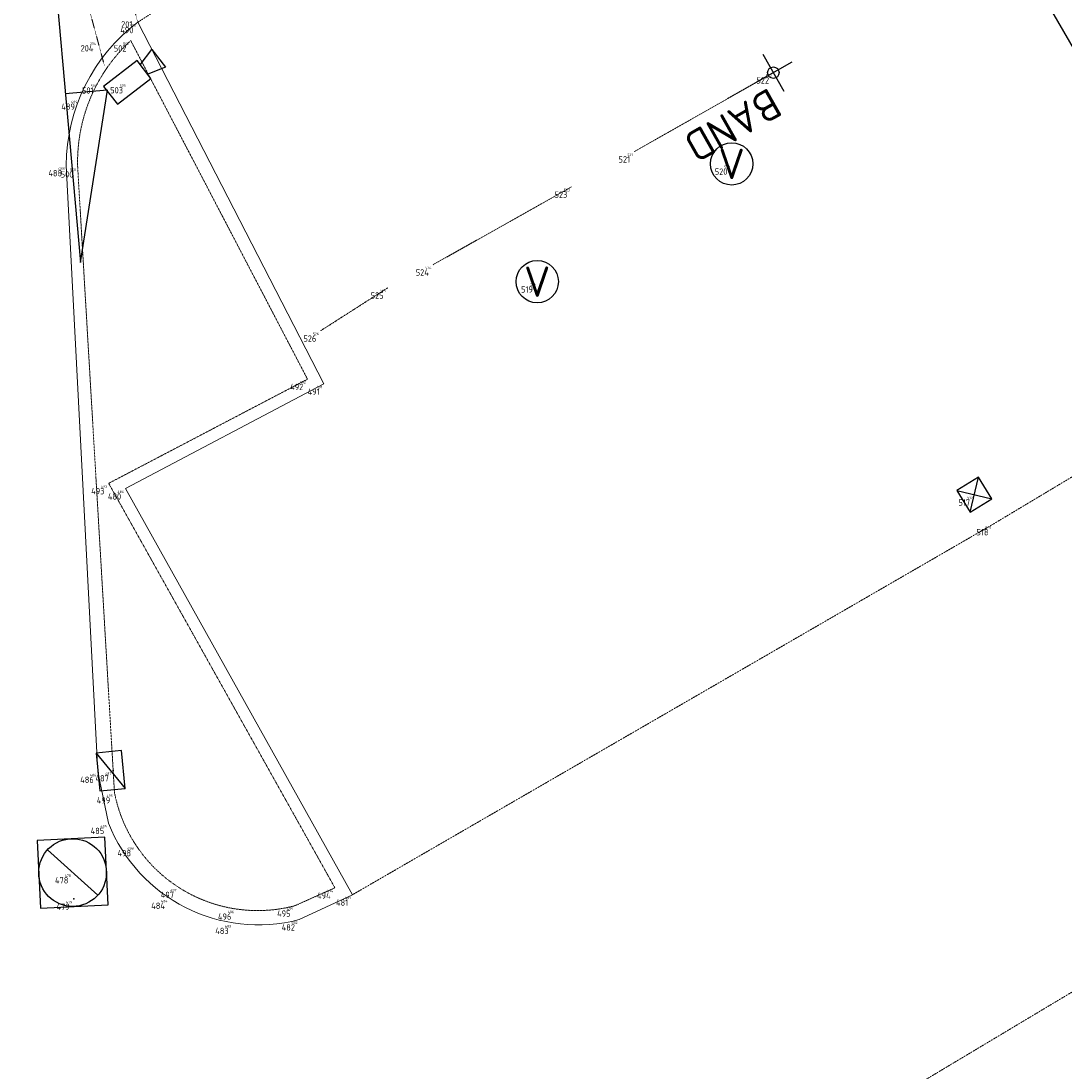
# Model space of a CAD drawing. Header units: millimetres. Extents: x 109167 to 931660, y 98993 to 321604.
# Tile 23 of 39: x 742028 to 754349, y 209606 to 222007. Entities that reach past the tile are written whole.
import ezdxf
from ezdxf.enums import TextEntityAlignment as Align

# ---------------------------------------------------------------- set-up
doc = ezdxf.new("R2010")
doc.units = ezdxf.units.MM
for name, pattern in [('AM-AS', [16, 10, -2, 2, -2]), ('XX-DASHDOT', [10, 3, -2, 0, -2, 3]), ('XX-HIDDEN', [4, 2, -2])]:
    doc.linetypes.add(name, pattern=pattern)
for name, color, linetype in [('B-ME-AL-SITUATIEMETING-S', 7, 'Continuous'), ('B-WE-AL-PROFIELLOCATIE-S', 7, 'Continuous'), ('B-WE-AL-SITUATIEMETING-S', 7, 'Continuous'), ('X-XX-AL-MEETPUNT_DATA_PUNTNUMMER-T18', 7, 'Continuous')]:
    doc.layers.add(name, color=color, linetype=linetype)
for name, color, linetype, lineweight in [('B-WE-AM-AS_HULPLIJN-G', 130, 'AM-AS', 18), ('B-WE-IE-MEUBILAIR_WEGMEUBILAIR_CAMERA-S', 7, 'Continuous', 25), ('B-WE-IE-MEUBILAIR_WEGMEUBILAIR_VERKEERSBORD-S', 7, 'Continuous', 25), ('B-WE-RI-HWA_KOLK-S', 150, 'Continuous', 25), ('B-WE-RI-PUT_BETON-S', 7, 'Continuous', 25), ('B-WE-VH-KANTOPSLUITING_ACHTERKANTBAND-G', 40, 'XX-DASHDOT', 18), ('B-WE-VH-KANTVERHARDING-G', 40, 'Continuous', 18), ('B-WE-VH-MATERIAALGRENS-G', 7, 'XX-HIDDEN', 18), ('X-XX-AL-ALGEMEEN-S', 7, 'Continuous', 25), ('X-XX-AL-MEETPUNT-S', 7, 'Continuous', 25)]:
    doc.layers.add(name, color=color, linetype=linetype, lineweight=lineweight)
doc.styles.add('NLCS-ISO-ANNOTATIVE-T18', font='NLCS-ISO.ttf', dxfattribs={"height": 1.8})
doc.styles.add('NLCS-ISO-M1000-T18', font='NLCS-ISO.ttf', dxfattribs={"height": 1.8})

# ---------------------------------------------------------------- blocks, each defined once
blk = doc.blocks.new('SAL-MEETPUNT_MARKER-SO')
at = {"layer": 'X-XX-AL-MEETPUNT_DATA_PUNTNUMMER-T18', "style": 'NLCS-ISO-ANNOTATIVE-T18'}
blk.add_attdef('PUNTID', text='', height=1.5, dxfattribs=at).set_placement((-1, -2.59), align=Align.RIGHT)
blk = doc.blocks.new('B-SRI-PUT_BETON-SO')
blk.add_line((-1.414, -1.414), (1.414, 1.414))
at = {"lineweight": -3, "flags": 128}
blk.add_lwpolyline([(2, -2), (2, 2), (-2, 2), (-2, -2)], close=True, dxfattribs=at)
at = {"lineweight": -3}
blk.add_circle((0, 0), 2, dxfattribs=at)
blk = doc.blocks.new('SAL-MEETPUNT_DUMMY-SO')
at = {"color": 0}
blk.add_point((0, 0), dxfattribs=at)
blk = doc.blocks.new('B-SRI-KOLK_TROTTOIR-SO')
at = {"color": 0, "flags": 128}
blk.add_lwpolyline([(1.5, 1.125), (0, 1.125), (0, -1.125), (1.5, -1.125)], close=True, dxfattribs=at)
blk.add_lwpolyline([(0, 1.125), (1.5, -1.125)], dxfattribs=at)
blk = doc.blocks.new('SIE-WEG_CAMERA-SO')
at = {"flags": 128}
blk.add_lwpolyline([(-1.25, -0.663), (1.25, -0.663), (1.25, 0.663), (-1.25, 0.663)], close=True, dxfattribs=at)
blk.add_lwpolyline([(1.25, 0.356), (2.34, 0.663), (2.34, -0.663), (1.25, -0.356)], dxfattribs=at)
blk = doc.blocks.new('B-SRI-KOLK_STRAAT-SO')
at = {"color": 0, "flags": 128}
blk.add_lwpolyline([(-0.75, -0.75), (0.75, -0.75), (0.75, 0.75), (-0.75, 0.75)], close=True, dxfattribs=at)
for points in [[(-0.75, -0.75), (0.75, 0.75)], [(0.75, -0.75), (-0.75, 0.75)]]:
    blk.add_lwpolyline(points, dxfattribs=at)
blk = doc.blocks.new('SIE-WEG_VERKEERSBORD-SO')
blk.add_circle((0, 0), 1.25)
at = {"lineweight": 18, "style": 'NLCS-ISO-M1000-T18'}
blk.add_text('V', height=1.8, dxfattribs=at).set_placement((0, 0), align=Align.MIDDLE_CENTER)
blk.add_attdef('TYPE', text='', height=1.8, dxfattribs=at).set_placement((0, 1.25), align=Align.BOTTOM_CENTER)
blk = doc.blocks.new('SAL-ALGEMEEN_MARKER-SO')
at = {"color": 0}
for p, q in [((0, -1.25), (0, 1.25)), ((-1.25, 0), (1.25, 0))]:
    blk.add_line(p, q, dxfattribs=at)
blk.add_circle((0, 0), 0.338, dxfattribs=at)
at = {"color": 0, "lineweight": 18, "style": 'NLCS-ISO-M1000-T18'}
blk.add_attdef('TEXT', (0.625, 0.625), '', height=1.8, dxfattribs=at)
blk = doc.blocks.new('SAL-PROFIEL_LOCATIE_LINKS-SO')
at = {"color": 0, "linetype": 'ByBlock', "lineweight": -2}
blk.add_lwpolyline([(0, 0), (0, 5), (-0.5, 3), (0, 3)], dxfattribs=at)
at = {"color": 0, "linetype": 'ByBlock', "lineweight": -2, "style": 'NLCS-ISO-ANNOTATIVE-T18'}
blk.add_attdef('PROFNUMMER', text='', height=1.8, dxfattribs=at).set_placement((-1, 0), align=Align.MIDDLE_RIGHT)

msp = doc.modelspace()

# ---------------------------------------------------------------- linework, layer by layer
at = {"layer": 'B-WE-AL-PROFIELLOCATIE-S', "elevation": 443.6}
msp.add_lwpolyline([(741412.7, 244153.4), (787583.5, 164627)], dxfattribs=at)
at = {"layer": 'B-WE-AM-AS_HULPLIJN-G'}
for points in [[(749273.1, 220463.9, 245.7), (750915.1, 221397, 270.1)], [(748531, 220047.2, 273.6), (746895.9, 219128.6, 262.1)], [(746361.9, 218856.6, 265.2), (745566.6, 218348, 232.8)]]:
    msp.add_polyline3d(points, dxfattribs=at)
at = {"layer": 'B-WE-VH-KANTOPSLUITING_ACHTERKANTBAND-G'}
for points in [[(743324.4, 221775.1, 435.9), (745412.7, 217776.4, 368.4)], [(743132.3, 212894.7, 230.1), (742697.4, 220287.2, 400.9)], [(745412.7, 217776.4, 368.4), (743063.9, 216546.5, 323.6), (745736.1, 211769.6, 258.9), (745262.1, 211557.6, 254.7)]]:
    msp.add_polyline3d(points, dxfattribs=at)
for centre, radius, start, end in [((744646.2, 220342.1, 400.9), 1949.5, 132.68676, 181.61219), ((744823, 213222.9, 230.1), 1722.2, 190.98473, 284.77362)]:
    msp.add_arc(centre, radius, start, end, dxfattribs=at)
at = {"layer": 'B-WE-VH-KANTVERHARDING-G'}
for points in [[(743406.8, 221991.4, 319.9), (745607.1, 217720.8, 252.1), (743261.4, 216483.6, 213.3)], [(743060.8, 212533.7, 132.1), (742937.2, 213137.5, 107.8), (742563.6, 220301.3, 281.9)], [(743261.4, 216483.6, 213.3), (745943.2, 211687.6, 89.9), (745314.3, 211394.3, 99)]]:
    msp.add_polyline3d(points, dxfattribs=at)
for centre, radius, start, end in [((744680.3, 220300.7, 281.9), 2116.7, 126.98751, 179.98278), ((744831, 213236.5, 132.1), 1904.5, 201.65391, 284.70254)]:
    msp.add_arc(centre, radius, start, end, dxfattribs=at)
at = {"layer": 'B-WE-VH-MATERIAALGRENS-G'}
for points in [[(743406.8, 221991.4, 319.9), (748279.6, 225136.1, 339.1), (757806.9, 230859.5, 350.1), (765155.8, 235133.3, 318.8), (766095.9, 234901.5, 316.9), (766402.8, 234551.7, 306.1), (770498.9, 227819.2, 123.5), (770747.5, 227220, 111.5), (770610.8, 226437.1, 107), (769847.3, 225818.7, 120.3), (762917.8, 221698.7, 103.2), (753506.3, 216061.2, 94.6)], [(737781.5, 228799.7, 300.4), (741646.5, 228707.5, 293.4), (743406.8, 221991.4, 319.9)], [(737549, 228275.9, 319.1), (741209.8, 228171, 302.2), (743014.1, 221477.9, 318.4)], [(744543.8, 204489.5, 189.8), (746730.6, 205926.1, 236.8), (756667.2, 211868.6, 217.4), (766186.2, 217545.7, 217.3), (772911.9, 221563.5, 212.6), (773215.8, 221711.8, 210.8), (773945.3, 221673.4, 201.2), (774408.3, 221286.2, 202.9), (778143.3, 215119.1, 29.9), (778660.1, 214210.5, 55.1), (778893.9, 213553, 12.8), (778774.4, 213119.8, 4.6), (778271.4, 212580.4, -3.9), (771572, 208598.8, -88.1), (762150.1, 202967.9, -106), (751815.4, 196804.3, -36.2)], [(745943.2, 211687.6, 89.9), (753506.3, 216061.2, 94.6)]]:
    msp.add_polyline3d(points, dxfattribs=at)

# ---------------------------------------------------------------- block references
at = {"layer": 'B-ME-AL-SITUATIEMETING-S'}
ref = msp.add_blockref('SAL-MEETPUNT_MARKER-SO', (743406.8, 221991.4, 319.9), dxfattribs=dict(at, xscale=20, yscale=20, zscale=20))
ref.add_attrib('PUNTID', '490', dxfattribs={"layer": 'X-XX-AL-MEETPUNT_DATA_PUNTNUMMER-T18', "height": 30, "style": 'NLCS-ISO-ANNOTATIVE-T18'}).set_placement((743386.8, 221939.7, 319.9), align=Align.RIGHT)
ref = msp.add_blockref('SAL-MEETPUNT_MARKER-SO', (742933.6, 221776.3, 317.6), dxfattribs=dict(at, xscale=20, yscale=20, zscale=20))
ref.add_attrib('PUNTID', '204', dxfattribs={"layer": 'X-XX-AL-MEETPUNT_DATA_PUNTNUMMER-T18', "height": 30, "style": 'NLCS-ISO-ANNOTATIVE-T18'}).set_placement((742913.6, 221724.6, 317.6), align=Align.RIGHT)
ref = msp.add_blockref('SAL-MEETPUNT_MARKER-SO', (743324.4, 221775.1, 435.9), dxfattribs=dict(at, xscale=20, yscale=20, zscale=20))
ref.add_attrib('PUNTID', '502', dxfattribs={"layer": 'X-XX-AL-MEETPUNT_DATA_PUNTNUMMER-T18', "height": 30, "style": 'NLCS-ISO-ANNOTATIVE-T18'}).set_placement((743304.4, 221723.4, 435.9), align=Align.RIGHT)
ref = msp.add_blockref('SAL-MEETPUNT_MARKER-SO', (750915.1, 221397, 270.1), dxfattribs=dict(at, xscale=20, yscale=20, zscale=20))
ref.add_attrib('PUNTID', '522', dxfattribs={"layer": 'X-XX-AL-MEETPUNT_DATA_PUNTNUMMER-T18', "height": 30, "style": 'NLCS-ISO-ANNOTATIVE-T18'}).set_placement((750895.1, 221345.3, 270.1), align=Align.RIGHT)
ref = msp.add_blockref('SAL-MEETPUNT_MARKER-SO', (742935.5, 221277.1, 433.2), dxfattribs=dict(at, xscale=20, yscale=20, zscale=20))
ref.add_attrib('PUNTID', '501', dxfattribs={"layer": 'X-XX-AL-MEETPUNT_DATA_PUNTNUMMER-T18', "height": 30, "style": 'NLCS-ISO-ANNOTATIVE-T18'}).set_placement((742915.5, 221225.4, 433.2), align=Align.RIGHT)
ref = msp.add_blockref('SAL-MEETPUNT_MARKER-SO', (743283.4, 221280.7, 438.1), dxfattribs=dict(at, xscale=20, yscale=20, zscale=20))
ref.add_attrib('PUNTID', '503', dxfattribs={"layer": 'X-XX-AL-MEETPUNT_DATA_PUNTNUMMER-T18', "height": 30, "style": 'NLCS-ISO-ANNOTATIVE-T18'}).set_placement((743263.4, 221229, 438.1), align=Align.RIGHT)
ref = msp.add_blockref('SAL-MEETPUNT_MARKER-SO', (742715, 221086.8, 306.4), dxfattribs=dict(at, xscale=20, yscale=20, zscale=20))
ref.add_attrib('PUNTID', '489', dxfattribs={"layer": 'X-XX-AL-MEETPUNT_DATA_PUNTNUMMER-T18', "height": 30, "style": 'NLCS-ISO-ANNOTATIVE-T18'}).set_placement((742695, 221035.1, 306.4), align=Align.RIGHT)
ref = msp.add_blockref('SAL-MEETPUNT_MARKER-SO', (749273.1, 220463.9, 245.7), dxfattribs=dict(at, xscale=20, yscale=20, zscale=20))
ref.add_attrib('PUNTID', '521', dxfattribs={"layer": 'X-XX-AL-MEETPUNT_DATA_PUNTNUMMER-T18', "height": 30, "style": 'NLCS-ISO-ANNOTATIVE-T18'}).set_placement((749253.1, 220412.2, 245.7), align=Align.RIGHT)
ref = msp.add_blockref('SAL-MEETPUNT_MARKER-SO', (742563.6, 220301.3, 281.9), dxfattribs=dict(at, xscale=20, yscale=20, zscale=20))
ref.add_attrib('PUNTID', '488', dxfattribs={"layer": 'X-XX-AL-MEETPUNT_DATA_PUNTNUMMER-T18', "height": 30, "style": 'NLCS-ISO-ANNOTATIVE-T18'}).set_placement((742543.6, 220249.6, 281.9), align=Align.RIGHT)
ref = msp.add_blockref('SAL-MEETPUNT_MARKER-SO', (742697.4, 220287.2, 400.9), dxfattribs=dict(at, xscale=20, yscale=20, zscale=20))
ref.add_attrib('PUNTID', '500', dxfattribs={"layer": 'X-XX-AL-MEETPUNT_DATA_PUNTNUMMER-T18', "height": 30, "style": 'NLCS-ISO-ANNOTATIVE-T18'}).set_placement((742677.4, 220235.5, 400.9), align=Align.RIGHT)
ref = msp.add_blockref('SAL-MEETPUNT_MARKER-SO', (750423, 220319.2, 239.2), dxfattribs=dict(at, xscale=20, yscale=20, zscale=20))
ref.add_attrib('PUNTID', '520', dxfattribs={"layer": 'X-XX-AL-MEETPUNT_DATA_PUNTNUMMER-T18', "height": 30, "style": 'NLCS-ISO-ANNOTATIVE-T18'}).set_placement((750403, 220267.5, 239.2), align=Align.RIGHT)
ref = msp.add_blockref('SAL-MEETPUNT_MARKER-SO', (748531, 220047.2, 273.6), dxfattribs=dict(at, xscale=20, yscale=20, zscale=20))
ref.add_attrib('PUNTID', '523', dxfattribs={"layer": 'X-XX-AL-MEETPUNT_DATA_PUNTNUMMER-T18', "height": 30, "style": 'NLCS-ISO-ANNOTATIVE-T18'}).set_placement((748511, 219995.5, 273.6), align=Align.RIGHT)
ref = msp.add_blockref('SAL-MEETPUNT_MARKER-SO', (746895.9, 219128.6, 262.1), dxfattribs=dict(at, xscale=20, yscale=20, zscale=20))
ref.add_attrib('PUNTID', '524', dxfattribs={"layer": 'X-XX-AL-MEETPUNT_DATA_PUNTNUMMER-T18', "height": 30, "style": 'NLCS-ISO-ANNOTATIVE-T18'}).set_placement((746875.9, 219076.9, 262.1), align=Align.RIGHT)
ref = msp.add_blockref('SAL-MEETPUNT_MARKER-SO', (748125.5, 218928.3, 240.4), dxfattribs=dict(at, xscale=20, yscale=20, zscale=20))
ref.add_attrib('PUNTID', '519', dxfattribs={"layer": 'X-XX-AL-MEETPUNT_DATA_PUNTNUMMER-T18', "height": 30, "style": 'NLCS-ISO-ANNOTATIVE-T18'}).set_placement((748105.5, 218876.6, 240.4), align=Align.RIGHT)
ref = msp.add_blockref('SAL-MEETPUNT_MARKER-SO', (746361.9, 218856.6, 265.2), dxfattribs=dict(at, xscale=20, yscale=20, zscale=20))
ref.add_attrib('PUNTID', '525', dxfattribs={"layer": 'X-XX-AL-MEETPUNT_DATA_PUNTNUMMER-T18', "height": 30, "style": 'NLCS-ISO-ANNOTATIVE-T18'}).set_placement((746341.9, 218804.9, 265.2), align=Align.RIGHT)
ref = msp.add_blockref('SAL-MEETPUNT_MARKER-SO', (745566.6, 218348, 232.8), dxfattribs=dict(at, xscale=20, yscale=20, zscale=20))
ref.add_attrib('PUNTID', '526', dxfattribs={"layer": 'X-XX-AL-MEETPUNT_DATA_PUNTNUMMER-T18', "height": 30, "style": 'NLCS-ISO-ANNOTATIVE-T18'}).set_placement((745546.6, 218296.3, 232.8), align=Align.RIGHT)
ref = msp.add_blockref('SAL-MEETPUNT_MARKER-SO', (745412.7, 217776.4, 368.4), dxfattribs=dict(at, xscale=20, yscale=20, zscale=20))
ref.add_attrib('PUNTID', '492', dxfattribs={"layer": 'X-XX-AL-MEETPUNT_DATA_PUNTNUMMER-T18', "height": 30, "style": 'NLCS-ISO-ANNOTATIVE-T18'}).set_placement((745392.7, 217724.7, 368.4), align=Align.RIGHT)
ref = msp.add_blockref('SAL-MEETPUNT_MARKER-SO', (745607.1, 217720.8, 252.1), dxfattribs=dict(at, xscale=20, yscale=20, zscale=20))
ref.add_attrib('PUNTID', '491', dxfattribs={"layer": 'X-XX-AL-MEETPUNT_DATA_PUNTNUMMER-T18', "height": 30, "style": 'NLCS-ISO-ANNOTATIVE-T18'}).set_placement((745587.1, 217669.1, 252.1), align=Align.RIGHT)
ref = msp.add_blockref('SAL-MEETPUNT_MARKER-SO', (743063.9, 216546.5, 323.6), dxfattribs=dict(at, xscale=20, yscale=20, zscale=20))
ref.add_attrib('PUNTID', '493', dxfattribs={"layer": 'X-XX-AL-MEETPUNT_DATA_PUNTNUMMER-T18', "height": 30, "style": 'NLCS-ISO-ANNOTATIVE-T18'}).set_placement((743043.9, 216494.8, 323.6), align=Align.RIGHT)
ref = msp.add_blockref('SAL-MEETPUNT_MARKER-SO', (743261.4, 216483.6, 213.3), dxfattribs=dict(at, xscale=20, yscale=20, zscale=20))
ref.add_attrib('PUNTID', '480', dxfattribs={"layer": 'X-XX-AL-MEETPUNT_DATA_PUNTNUMMER-T18', "height": 30, "style": 'NLCS-ISO-ANNOTATIVE-T18'}).set_placement((743241.4, 216431.9, 213.3), align=Align.RIGHT)
ref = msp.add_blockref('SAL-MEETPUNT_MARKER-SO', (753289.5, 216411.8, 60.6), dxfattribs=dict(at, xscale=20, yscale=20, zscale=20))
ref.add_attrib('PUNTID', '517', dxfattribs={"layer": 'X-XX-AL-MEETPUNT_DATA_PUNTNUMMER-T18', "height": 30, "style": 'NLCS-ISO-ANNOTATIVE-T18'}).set_placement((753269.5, 216360.1, 60.6), align=Align.RIGHT)
ref = msp.add_blockref('SAL-MEETPUNT_MARKER-SO', (753506.3, 216061.2, 94.6), dxfattribs=dict(at, xscale=20, yscale=20, zscale=20))
ref.add_attrib('PUNTID', '518', dxfattribs={"layer": 'X-XX-AL-MEETPUNT_DATA_PUNTNUMMER-T18', "height": 30, "style": 'NLCS-ISO-ANNOTATIVE-T18'}).set_placement((753486.3, 216009.5, 94.6), align=Align.RIGHT)
ref = msp.add_blockref('SAL-MEETPUNT_MARKER-SO', (742937.2, 213137.5, 107.8), dxfattribs=dict(at, xscale=20, yscale=20, zscale=20))
ref.add_attrib('PUNTID', '486', dxfattribs={"layer": 'X-XX-AL-MEETPUNT_DATA_PUNTNUMMER-T18', "height": 30, "style": 'NLCS-ISO-ANNOTATIVE-T18'}).set_placement((742917.2, 213085.8, 107.8), align=Align.RIGHT)
ref = msp.add_blockref('SAL-MEETPUNT_MARKER-SO', (743116.3, 213154.9, 247.8), dxfattribs=dict(at, xscale=20, yscale=20, zscale=20))
ref.add_attrib('PUNTID', '487', dxfattribs={"layer": 'X-XX-AL-MEETPUNT_DATA_PUNTNUMMER-T18', "height": 30, "style": 'NLCS-ISO-ANNOTATIVE-T18'}).set_placement((743096.3, 213103.2, 247.8), align=Align.RIGHT)
ref = msp.add_blockref('SAL-MEETPUNT_MARKER-SO', (743132.3, 212894.7, 230.1), dxfattribs=dict(at, xscale=20, yscale=20, zscale=20))
ref.add_attrib('PUNTID', '499', dxfattribs={"layer": 'X-XX-AL-MEETPUNT_DATA_PUNTNUMMER-T18', "height": 30, "style": 'NLCS-ISO-ANNOTATIVE-T18'}).set_placement((743112.3, 212843, 230.1), align=Align.RIGHT)
ref = msp.add_blockref('SAL-MEETPUNT_MARKER-SO', (743060.8, 212533.7, 132.1), dxfattribs=dict(at, xscale=20, yscale=20, zscale=20))
ref.add_attrib('PUNTID', '485', dxfattribs={"layer": 'X-XX-AL-MEETPUNT_DATA_PUNTNUMMER-T18', "height": 30, "style": 'NLCS-ISO-ANNOTATIVE-T18'}).set_placement((743040.8, 212482, 132.1), align=Align.RIGHT)
ref = msp.add_blockref('SAL-MEETPUNT_MARKER-SO', (743378.8, 212271.2, 238.4), dxfattribs=dict(at, xscale=20, yscale=20, zscale=20))
ref.add_attrib('PUNTID', '498', dxfattribs={"layer": 'X-XX-AL-MEETPUNT_DATA_PUNTNUMMER-T18', "height": 30, "style": 'NLCS-ISO-ANNOTATIVE-T18'}).set_placement((743358.8, 212219.5, 238.4), align=Align.RIGHT)
ref = msp.add_blockref('SAL-MEETPUNT_MARKER-SO', (742637.7, 211950, 140.3), dxfattribs=dict(at, xscale=20, yscale=20, zscale=20))
ref.add_attrib('PUNTID', '478', dxfattribs={"layer": 'X-XX-AL-MEETPUNT_DATA_PUNTNUMMER-T18', "height": 30, "style": 'NLCS-ISO-ANNOTATIVE-T18'}).set_placement((742617.7, 211898.3, 140.3), align=Align.RIGHT)
ref = msp.add_blockref('SAL-MEETPUNT_MARKER-SO', (743885.9, 211777.9, 240.4), dxfattribs=dict(at, xscale=20, yscale=20, zscale=20))
ref.add_attrib('PUNTID', '497', dxfattribs={"layer": 'X-XX-AL-MEETPUNT_DATA_PUNTNUMMER-T18', "height": 30, "style": 'NLCS-ISO-ANNOTATIVE-T18'}).set_placement((743865.9, 211726.2, 240.4), align=Align.RIGHT)
ref = msp.add_blockref('SAL-MEETPUNT_MARKER-SO', (745736.1, 211769.6, 258.9), dxfattribs=dict(at, xscale=20, yscale=20, zscale=20))
ref.add_attrib('PUNTID', '494', dxfattribs={"layer": 'X-XX-AL-MEETPUNT_DATA_PUNTNUMMER-T18', "height": 30, "style": 'NLCS-ISO-ANNOTATIVE-T18'}).set_placement((745716.1, 211717.9, 258.9), align=Align.RIGHT)
ref = msp.add_blockref('SAL-MEETPUNT_MARKER-SO', (742653.1, 211637.5, 144.8), dxfattribs=dict(at, xscale=20, yscale=20, zscale=20))
ref.add_attrib('PUNTID', '479', dxfattribs={"layer": 'X-XX-AL-MEETPUNT_DATA_PUNTNUMMER-T18', "height": 30, "style": 'NLCS-ISO-ANNOTATIVE-T18'}).set_placement((742633.1, 211585.8, 144.8), align=Align.RIGHT)
ref = msp.add_blockref('SAL-MEETPUNT_MARKER-SO', (743778.1, 211649.4, 109.5), dxfattribs=dict(at, xscale=20, yscale=20, zscale=20))
ref.add_attrib('PUNTID', '484', dxfattribs={"layer": 'X-XX-AL-MEETPUNT_DATA_PUNTNUMMER-T18', "height": 30, "style": 'NLCS-ISO-ANNOTATIVE-T18'}).set_placement((743758.1, 211597.7, 109.5), align=Align.RIGHT)
ref = msp.add_blockref('SAL-MEETPUNT_MARKER-SO', (745943.2, 211687.6, 89.9), dxfattribs=dict(at, xscale=20, yscale=20, zscale=20))
ref.add_attrib('PUNTID', '481', dxfattribs={"layer": 'X-XX-AL-MEETPUNT_DATA_PUNTNUMMER-T18', "height": 30, "style": 'NLCS-ISO-ANNOTATIVE-T18'}).set_placement((745923.2, 211635.9, 89.9), align=Align.RIGHT)
ref = msp.add_blockref('SAL-MEETPUNT_MARKER-SO', (744562.9, 211521.2, 246.7), dxfattribs=dict(at, xscale=20, yscale=20, zscale=20))
ref.add_attrib('PUNTID', '496', dxfattribs={"layer": 'X-XX-AL-MEETPUNT_DATA_PUNTNUMMER-T18', "height": 30, "style": 'NLCS-ISO-ANNOTATIVE-T18'}).set_placement((744542.9, 211469.5, 246.7), align=Align.RIGHT)
ref = msp.add_blockref('SAL-MEETPUNT_MARKER-SO', (745262.1, 211557.6, 254.7), dxfattribs=dict(at, xscale=20, yscale=20, zscale=20))
ref.add_attrib('PUNTID', '495', dxfattribs={"layer": 'X-XX-AL-MEETPUNT_DATA_PUNTNUMMER-T18', "height": 30, "style": 'NLCS-ISO-ANNOTATIVE-T18'}).set_placement((745242.1, 211505.9, 254.7), align=Align.RIGHT)
ref = msp.add_blockref('SAL-MEETPUNT_MARKER-SO', (744531, 211352.2, 119.2), dxfattribs=dict(at, xscale=20, yscale=20, zscale=20))
ref.add_attrib('PUNTID', '483', dxfattribs={"layer": 'X-XX-AL-MEETPUNT_DATA_PUNTNUMMER-T18', "height": 30, "style": 'NLCS-ISO-ANNOTATIVE-T18'}).set_placement((744511, 211300.5, 119.2), align=Align.RIGHT)
ref = msp.add_blockref('SAL-MEETPUNT_MARKER-SO', (745314.3, 211394.3, 98.9), dxfattribs=dict(at, xscale=20, yscale=20, zscale=20))
ref.add_attrib('PUNTID', '482', dxfattribs={"layer": 'X-XX-AL-MEETPUNT_DATA_PUNTNUMMER-T18', "height": 30, "style": 'NLCS-ISO-ANNOTATIVE-T18'}).set_placement((745294.3, 211342.6, 98.9), align=Align.RIGHT)
at = {"layer": 'B-WE-AL-PROFIELLOCATIE-S', "xscale": 999.9999999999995, "yscale": 999.9999999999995, "zscale": 999.9999999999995, "rotation": 185.1030691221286}
msp.add_blockref('SAL-PROFIEL_LOCATIE_LINKS-SO', (742284.8, 224135.1, 443.6), dxfattribs=at).add_auto_attribs({'PROFNUMMER': 'DP003'})
at = {"layer": 'B-WE-AL-SITUATIEMETING-S'}
ref = msp.add_blockref('SAL-MEETPUNT_MARKER-SO', (743394.4, 222059.3, 323.9), dxfattribs=dict(at, xscale=50, yscale=50, zscale=50))
ref.add_attrib('PUNTID', '201', dxfattribs={"layer": 'X-XX-AL-MEETPUNT_DATA_PUNTNUMMER-T18', "height": 75, "style": 'NLCS-ISO-ANNOTATIVE-T18'}).set_placement((743344.4, 221929.9, 323.9), align=Align.RIGHT)
ref = msp.add_blockref('SAL-MEETPUNT_MARKER-SO', (743406.8, 221991.4, 319.9), dxfattribs=dict(at, xscale=50, yscale=50, zscale=50))
ref.add_attrib('PUNTID', '490', dxfattribs={"layer": 'X-XX-AL-MEETPUNT_DATA_PUNTNUMMER-T18', "height": 75, "style": 'NLCS-ISO-ANNOTATIVE-T18'}).set_placement((743356.8, 221862, 319.9), align=Align.RIGHT)
ref = msp.add_blockref('SAL-MEETPUNT_MARKER-SO', (742933.6, 221776.3, 317.6), dxfattribs=dict(at, xscale=50, yscale=50, zscale=50))
ref.add_attrib('PUNTID', '204', dxfattribs={"layer": 'X-XX-AL-MEETPUNT_DATA_PUNTNUMMER-T18', "height": 75, "style": 'NLCS-ISO-ANNOTATIVE-T18'}).set_placement((742883.6, 221646.9, 317.6), align=Align.RIGHT)
ref = msp.add_blockref('SAL-MEETPUNT_MARKER-SO', (743324.4, 221775.1, 435.9), dxfattribs=dict(at, xscale=50, yscale=50, zscale=50))
ref.add_attrib('PUNTID', '502', dxfattribs={"layer": 'X-XX-AL-MEETPUNT_DATA_PUNTNUMMER-T18', "height": 75, "style": 'NLCS-ISO-ANNOTATIVE-T18'}).set_placement((743274.4, 221645.7, 435.9), align=Align.RIGHT)
ref = msp.add_blockref('SAL-MEETPUNT_MARKER-SO', (743283.4, 221280.7, 438.1), dxfattribs=dict(at, xscale=50, yscale=50, zscale=50))
ref.add_attrib('PUNTID', '503', dxfattribs={"layer": 'X-XX-AL-MEETPUNT_DATA_PUNTNUMMER-T18', "height": 75, "style": 'NLCS-ISO-ANNOTATIVE-T18'}).set_placement((743233.4, 221151.3, 438.1), align=Align.RIGHT)
ref = msp.add_blockref('SAL-MEETPUNT_MARKER-SO', (750915.1, 221397, 270.1), dxfattribs=dict(at, xscale=50, yscale=50, zscale=50))
ref.add_attrib('PUNTID', '522', dxfattribs={"layer": 'X-XX-AL-MEETPUNT_DATA_PUNTNUMMER-T18', "height": 75, "style": 'NLCS-ISO-ANNOTATIVE-T18'}).set_placement((750865.1, 221267.6, 270.1), align=Align.RIGHT)
ref = msp.add_blockref('SAL-MEETPUNT_MARKER-SO', (742935.5, 221277.1, 433.2), dxfattribs=dict(at, xscale=50, yscale=50, zscale=50))
ref.add_attrib('PUNTID', '501', dxfattribs={"layer": 'X-XX-AL-MEETPUNT_DATA_PUNTNUMMER-T18', "height": 75, "style": 'NLCS-ISO-ANNOTATIVE-T18'}).set_placement((742885.5, 221147.7, 433.2), align=Align.RIGHT)
ref = msp.add_blockref('SAL-MEETPUNT_MARKER-SO', (742715, 221086.8, 306.4), dxfattribs=dict(at, xscale=50, yscale=50, zscale=50))
ref.add_attrib('PUNTID', '489', dxfattribs={"layer": 'X-XX-AL-MEETPUNT_DATA_PUNTNUMMER-T18', "height": 75, "style": 'NLCS-ISO-ANNOTATIVE-T18'}).set_placement((742665, 220957.4, 306.4), align=Align.RIGHT)
ref = msp.add_blockref('SAL-MEETPUNT_MARKER-SO', (749273.1, 220463.9, 245.7), dxfattribs=dict(at, xscale=50, yscale=50, zscale=50))
ref.add_attrib('PUNTID', '521', dxfattribs={"layer": 'X-XX-AL-MEETPUNT_DATA_PUNTNUMMER-T18', "height": 75, "style": 'NLCS-ISO-ANNOTATIVE-T18'}).set_placement((749223.1, 220334.5, 245.7), align=Align.RIGHT)
ref = msp.add_blockref('SAL-MEETPUNT_MARKER-SO', (742563.6, 220301.3, 281.9), dxfattribs=dict(at, xscale=50, yscale=50, zscale=50))
ref.add_attrib('PUNTID', '488', dxfattribs={"layer": 'X-XX-AL-MEETPUNT_DATA_PUNTNUMMER-T18', "height": 75, "style": 'NLCS-ISO-ANNOTATIVE-T18'}).set_placement((742513.6, 220171.9, 281.9), align=Align.RIGHT)
ref = msp.add_blockref('SAL-MEETPUNT_MARKER-SO', (742697.4, 220287.2, 400.9), dxfattribs=dict(at, xscale=50, yscale=50, zscale=50))
ref.add_attrib('PUNTID', '500', dxfattribs={"layer": 'X-XX-AL-MEETPUNT_DATA_PUNTNUMMER-T18', "height": 75, "style": 'NLCS-ISO-ANNOTATIVE-T18'}).set_placement((742647.4, 220157.8, 400.9), align=Align.RIGHT)
ref = msp.add_blockref('SAL-MEETPUNT_MARKER-SO', (750423, 220319.2, 239.2), dxfattribs=dict(at, xscale=50, yscale=50, zscale=50))
ref.add_attrib('PUNTID', '520', dxfattribs={"layer": 'X-XX-AL-MEETPUNT_DATA_PUNTNUMMER-T18', "height": 75, "style": 'NLCS-ISO-ANNOTATIVE-T18'}).set_placement((750373, 220189.8, 239.2), align=Align.RIGHT)
ref = msp.add_blockref('SAL-MEETPUNT_MARKER-SO', (748531, 220047.2, 273.6), dxfattribs=dict(at, xscale=50, yscale=50, zscale=50))
ref.add_attrib('PUNTID', '523', dxfattribs={"layer": 'X-XX-AL-MEETPUNT_DATA_PUNTNUMMER-T18', "height": 75, "style": 'NLCS-ISO-ANNOTATIVE-T18'}).set_placement((748481, 219917.8, 273.6), align=Align.RIGHT)
ref = msp.add_blockref('SAL-MEETPUNT_MARKER-SO', (746895.9, 219128.6, 262.1), dxfattribs=dict(at, xscale=50, yscale=50, zscale=50))
ref.add_attrib('PUNTID', '524', dxfattribs={"layer": 'X-XX-AL-MEETPUNT_DATA_PUNTNUMMER-T18', "height": 75, "style": 'NLCS-ISO-ANNOTATIVE-T18'}).set_placement((746845.9, 218999.2, 262.1), align=Align.RIGHT)
ref = msp.add_blockref('SAL-MEETPUNT_MARKER-SO', (748125.5, 218928.3, 240.4), dxfattribs=dict(at, xscale=50, yscale=50, zscale=50))
ref.add_attrib('PUNTID', '519', dxfattribs={"layer": 'X-XX-AL-MEETPUNT_DATA_PUNTNUMMER-T18', "height": 75, "style": 'NLCS-ISO-ANNOTATIVE-T18'}).set_placement((748075.5, 218798.9, 240.4), align=Align.RIGHT)
ref = msp.add_blockref('SAL-MEETPUNT_MARKER-SO', (746361.9, 218856.6, 265.2), dxfattribs=dict(at, xscale=50, yscale=50, zscale=50))
ref.add_attrib('PUNTID', '525', dxfattribs={"layer": 'X-XX-AL-MEETPUNT_DATA_PUNTNUMMER-T18', "height": 75, "style": 'NLCS-ISO-ANNOTATIVE-T18'}).set_placement((746311.9, 218727.2, 265.2), align=Align.RIGHT)
ref = msp.add_blockref('SAL-MEETPUNT_MARKER-SO', (745566.6, 218348, 232.8), dxfattribs=dict(at, xscale=50, yscale=50, zscale=50))
ref.add_attrib('PUNTID', '526', dxfattribs={"layer": 'X-XX-AL-MEETPUNT_DATA_PUNTNUMMER-T18', "height": 75, "style": 'NLCS-ISO-ANNOTATIVE-T18'}).set_placement((745516.6, 218218.6, 232.8), align=Align.RIGHT)
ref = msp.add_blockref('SAL-MEETPUNT_MARKER-SO', (745412.7, 217776.4, 368.4), dxfattribs=dict(at, xscale=50, yscale=50, zscale=50))
ref.add_attrib('PUNTID', '492', dxfattribs={"layer": 'X-XX-AL-MEETPUNT_DATA_PUNTNUMMER-T18', "height": 75, "style": 'NLCS-ISO-ANNOTATIVE-T18'}).set_placement((745362.7, 217647, 368.4), align=Align.RIGHT)
ref = msp.add_blockref('SAL-MEETPUNT_MARKER-SO', (745607.1, 217720.8, 252.1), dxfattribs=dict(at, xscale=50, yscale=50, zscale=50))
ref.add_attrib('PUNTID', '491', dxfattribs={"layer": 'X-XX-AL-MEETPUNT_DATA_PUNTNUMMER-T18', "height": 75, "style": 'NLCS-ISO-ANNOTATIVE-T18'}).set_placement((745557.1, 217591.4, 252.1), align=Align.RIGHT)
ref = msp.add_blockref('SAL-MEETPUNT_MARKER-SO', (743063.9, 216546.5, 323.6), dxfattribs=dict(at, xscale=50, yscale=50, zscale=50))
ref.add_attrib('PUNTID', '493', dxfattribs={"layer": 'X-XX-AL-MEETPUNT_DATA_PUNTNUMMER-T18', "height": 75, "style": 'NLCS-ISO-ANNOTATIVE-T18'}).set_placement((743013.9, 216417.1, 323.6), align=Align.RIGHT)
ref = msp.add_blockref('SAL-MEETPUNT_MARKER-SO', (743261.4, 216483.6, 213.3), dxfattribs=dict(at, xscale=50, yscale=50, zscale=50))
ref.add_attrib('PUNTID', '480', dxfattribs={"layer": 'X-XX-AL-MEETPUNT_DATA_PUNTNUMMER-T18', "height": 75, "style": 'NLCS-ISO-ANNOTATIVE-T18'}).set_placement((743211.4, 216354.2, 213.3), align=Align.RIGHT)
ref = msp.add_blockref('SAL-MEETPUNT_MARKER-SO', (753289.5, 216411.8, 60.6), dxfattribs=dict(at, xscale=50, yscale=50, zscale=50))
ref.add_attrib('PUNTID', '517', dxfattribs={"layer": 'X-XX-AL-MEETPUNT_DATA_PUNTNUMMER-T18', "height": 75, "style": 'NLCS-ISO-ANNOTATIVE-T18'}).set_placement((753239.5, 216282.4, 60.6), align=Align.RIGHT)
ref = msp.add_blockref('SAL-MEETPUNT_MARKER-SO', (753506.3, 216061.2, 94.6), dxfattribs=dict(at, xscale=50, yscale=50, zscale=50))
ref.add_attrib('PUNTID', '518', dxfattribs={"layer": 'X-XX-AL-MEETPUNT_DATA_PUNTNUMMER-T18', "height": 75, "style": 'NLCS-ISO-ANNOTATIVE-T18'}).set_placement((753456.3, 215931.8, 94.6), align=Align.RIGHT)
ref = msp.add_blockref('SAL-MEETPUNT_MARKER-SO', (742937.2, 213137.5, 107.8), dxfattribs=dict(at, xscale=50, yscale=50, zscale=50))
ref.add_attrib('PUNTID', '486', dxfattribs={"layer": 'X-XX-AL-MEETPUNT_DATA_PUNTNUMMER-T18', "height": 75, "style": 'NLCS-ISO-ANNOTATIVE-T18'}).set_placement((742887.2, 213008.1, 107.8), align=Align.RIGHT)
ref = msp.add_blockref('SAL-MEETPUNT_MARKER-SO', (743116.3, 213154.9, 247.8), dxfattribs=dict(at, xscale=50, yscale=50, zscale=50))
ref.add_attrib('PUNTID', '487', dxfattribs={"layer": 'X-XX-AL-MEETPUNT_DATA_PUNTNUMMER-T18', "height": 75, "style": 'NLCS-ISO-ANNOTATIVE-T18'}).set_placement((743066.3, 213025.5, 247.8), align=Align.RIGHT)
ref = msp.add_blockref('SAL-MEETPUNT_MARKER-SO', (743132.3, 212894.7, 230.1), dxfattribs=dict(at, xscale=50, yscale=50, zscale=50))
ref.add_attrib('PUNTID', '499', dxfattribs={"layer": 'X-XX-AL-MEETPUNT_DATA_PUNTNUMMER-T18', "height": 75, "style": 'NLCS-ISO-ANNOTATIVE-T18'}).set_placement((743082.3, 212765.3, 230.1), align=Align.RIGHT)
ref = msp.add_blockref('SAL-MEETPUNT_MARKER-SO', (743060.8, 212533.7, 132.1), dxfattribs=dict(at, xscale=50, yscale=50, zscale=50))
ref.add_attrib('PUNTID', '485', dxfattribs={"layer": 'X-XX-AL-MEETPUNT_DATA_PUNTNUMMER-T18', "height": 75, "style": 'NLCS-ISO-ANNOTATIVE-T18'}).set_placement((743010.8, 212404.3, 132.1), align=Align.RIGHT)
ref = msp.add_blockref('SAL-MEETPUNT_MARKER-SO', (743378.8, 212271.2, 238.4), dxfattribs=dict(at, xscale=50, yscale=50, zscale=50))
ref.add_attrib('PUNTID', '498', dxfattribs={"layer": 'X-XX-AL-MEETPUNT_DATA_PUNTNUMMER-T18', "height": 75, "style": 'NLCS-ISO-ANNOTATIVE-T18'}).set_placement((743328.8, 212141.8, 238.4), align=Align.RIGHT)
ref = msp.add_blockref('SAL-MEETPUNT_MARKER-SO', (742637.7, 211950, 140.3), dxfattribs=dict(at, xscale=50, yscale=50, zscale=50))
ref.add_attrib('PUNTID', '478', dxfattribs={"layer": 'X-XX-AL-MEETPUNT_DATA_PUNTNUMMER-T18', "height": 75, "style": 'NLCS-ISO-ANNOTATIVE-T18'}).set_placement((742587.7, 211820.6, 140.3), align=Align.RIGHT)
ref = msp.add_blockref('SAL-MEETPUNT_MARKER-SO', (743885.9, 211777.9, 240.4), dxfattribs=dict(at, xscale=50, yscale=50, zscale=50))
ref.add_attrib('PUNTID', '497', dxfattribs={"layer": 'X-XX-AL-MEETPUNT_DATA_PUNTNUMMER-T18', "height": 75, "style": 'NLCS-ISO-ANNOTATIVE-T18'}).set_placement((743835.9, 211648.5, 240.4), align=Align.RIGHT)
ref = msp.add_blockref('SAL-MEETPUNT_MARKER-SO', (745736.1, 211769.6, 258.9), dxfattribs=dict(at, xscale=50, yscale=50, zscale=50))
ref.add_attrib('PUNTID', '494', dxfattribs={"layer": 'X-XX-AL-MEETPUNT_DATA_PUNTNUMMER-T18', "height": 75, "style": 'NLCS-ISO-ANNOTATIVE-T18'}).set_placement((745686.1, 211640.2, 258.9), align=Align.RIGHT)
ref = msp.add_blockref('SAL-MEETPUNT_MARKER-SO', (742653.1, 211637.5, 144.8), dxfattribs=dict(at, xscale=50, yscale=50, zscale=50))
ref.add_attrib('PUNTID', '479', dxfattribs={"layer": 'X-XX-AL-MEETPUNT_DATA_PUNTNUMMER-T18', "height": 75, "style": 'NLCS-ISO-ANNOTATIVE-T18'}).set_placement((742603.1, 211508.1, 144.8), align=Align.RIGHT)
ref = msp.add_blockref('SAL-MEETPUNT_MARKER-SO', (743778.1, 211649.4, 109.5), dxfattribs=dict(at, xscale=50, yscale=50, zscale=50))
ref.add_attrib('PUNTID', '484', dxfattribs={"layer": 'X-XX-AL-MEETPUNT_DATA_PUNTNUMMER-T18', "height": 75, "style": 'NLCS-ISO-ANNOTATIVE-T18'}).set_placement((743728.1, 211520, 109.5), align=Align.RIGHT)
ref = msp.add_blockref('SAL-MEETPUNT_MARKER-SO', (745943.2, 211687.6, 89.9), dxfattribs=dict(at, xscale=50, yscale=50, zscale=50))
ref.add_attrib('PUNTID', '481', dxfattribs={"layer": 'X-XX-AL-MEETPUNT_DATA_PUNTNUMMER-T18', "height": 75, "style": 'NLCS-ISO-ANNOTATIVE-T18'}).set_placement((745893.2, 211558.2, 89.9), align=Align.RIGHT)
ref = msp.add_blockref('SAL-MEETPUNT_MARKER-SO', (744562.9, 211521.2, 246.7), dxfattribs=dict(at, xscale=50, yscale=50, zscale=50))
ref.add_attrib('PUNTID', '496', dxfattribs={"layer": 'X-XX-AL-MEETPUNT_DATA_PUNTNUMMER-T18', "height": 75, "style": 'NLCS-ISO-ANNOTATIVE-T18'}).set_placement((744512.9, 211391.8, 246.7), align=Align.RIGHT)
ref = msp.add_blockref('SAL-MEETPUNT_MARKER-SO', (745262.1, 211557.6, 254.7), dxfattribs=dict(at, xscale=50, yscale=50, zscale=50))
ref.add_attrib('PUNTID', '495', dxfattribs={"layer": 'X-XX-AL-MEETPUNT_DATA_PUNTNUMMER-T18', "height": 75, "style": 'NLCS-ISO-ANNOTATIVE-T18'}).set_placement((745212.1, 211428.2, 254.7), align=Align.RIGHT)
ref = msp.add_blockref('SAL-MEETPUNT_MARKER-SO', (745314.3, 211394.3, 98.9), dxfattribs=dict(at, xscale=50, yscale=50, zscale=50))
ref.add_attrib('PUNTID', '482', dxfattribs={"layer": 'X-XX-AL-MEETPUNT_DATA_PUNTNUMMER-T18', "height": 75, "style": 'NLCS-ISO-ANNOTATIVE-T18'}).set_placement((745264.3, 211264.9, 98.9), align=Align.RIGHT)
ref = msp.add_blockref('SAL-MEETPUNT_MARKER-SO', (744531, 211352.2, 119.2), dxfattribs=dict(at, xscale=50, yscale=50, zscale=50))
ref.add_attrib('PUNTID', '483', dxfattribs={"layer": 'X-XX-AL-MEETPUNT_DATA_PUNTNUMMER-T18', "height": 75, "style": 'NLCS-ISO-ANNOTATIVE-T18'}).set_placement((744481, 211222.8, 119.2), align=Align.RIGHT)
at = {"layer": 'B-WE-IE-MEUBILAIR_WEGMEUBILAIR_CAMERA-S', "xscale": 200, "yscale": 200, "zscale": 200, "rotation": 37.65616480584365}
msp.add_blockref('SIE-WEG_CAMERA-SO', (743283.4, 221280.7, 438.1), dxfattribs=at)
at = {"layer": 'B-WE-IE-MEUBILAIR_WEGMEUBILAIR_VERKEERSBORD-S', "xscale": 200, "yscale": 200, "zscale": 200}
for p in [(750423, 220319.2, 239.2), (748125.5, 218928.3, 240.4)]:
    msp.add_blockref('SIE-WEG_VERKEERSBORD-SO', p, dxfattribs=at)
at = {"layer": 'B-WE-RI-HWA_KOLK-S'}
for name, p, xscale, yscale, zscale, rotation in [('B-SRI-KOLK_STRAAT-SO', (753289.5, 216411.8, 60.6), 200, 200, 200, 301.7313415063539), ('B-SRI-KOLK_TROTTOIR-SO', (742937.2, 213137.5, 107.8), 199.9999999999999, 199.9999999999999, 199.9999999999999, 5.549009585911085)]:
    msp.add_blockref(name, p, dxfattribs=dict(at, xscale=xscale, yscale=yscale, zscale=zscale, rotation=rotation))
at = {"layer": 'B-WE-RI-PUT_BETON-S', "xscale": 200.0000000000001, "yscale": 200.0000000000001, "zscale": 200.0000000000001, "rotation": 272.8212536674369}
msp.add_blockref('B-SRI-PUT_BETON-SO', (742637.7, 211950, 140.3), dxfattribs=at)
at = {"layer": 'X-XX-AL-ALGEMEEN-S', "xscale": 200, "yscale": 200, "zscale": 200, "rotation": 209.5171302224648}
msp.add_blockref('SAL-ALGEMEEN_MARKER-SO', (750915.1, 221397, 270.1), dxfattribs=at).add_auto_attribs({'TEXT': 'BAND'})
at = {"layer": 'X-XX-AL-MEETPUNT-S', "xscale": 1000, "yscale": 1000, "zscale": 1000}
for p in [(743116.3, 213154.9, 247.8), (742653.1, 211637.5, 144.8)]:
    msp.add_blockref('SAL-MEETPUNT_DUMMY-SO', p, dxfattribs=at)

doc.saveas('drawing.dxf')
